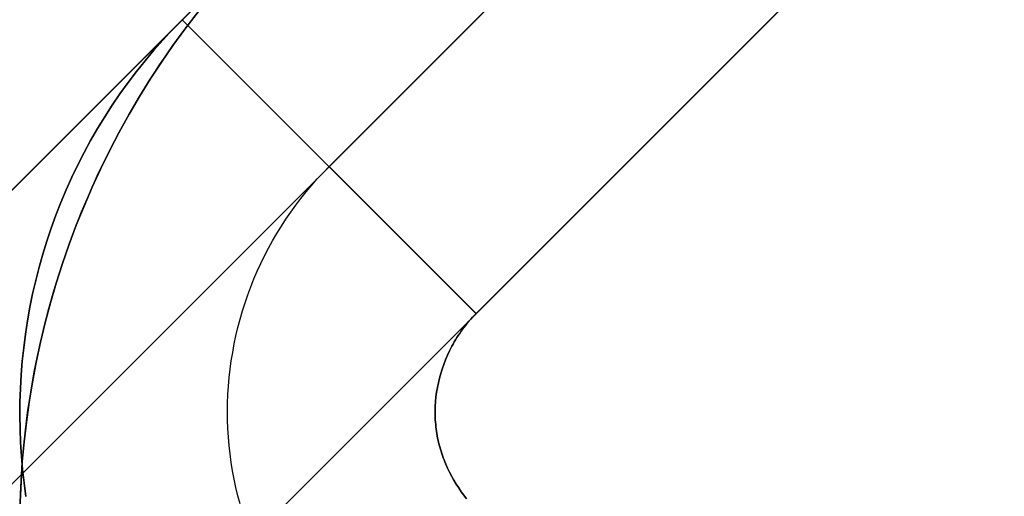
# Model space of a CAD drawing. Header units: millimetres. Extents: x -630 to 192, y -7 to 1615.
# Tile 142 of 249: x -619.11 to -615.56, y 1590.86 to 1592.58. Entities that reach past the tile are written whole.
import ezdxf

# ---------------------------------------------------------------- set-up
doc = ezdxf.new("R2010")
doc.units = ezdxf.units.MM
doc.header["$MEASUREMENT"] = 0
doc.layers.add('OVIDIO 160x80x72h', color=7, linetype='Continuous')

msp = doc.modelspace()

# ---------------------------------------------------------------- linework, layer by layer
at = {"layer": 'OVIDIO 160x80x72h'}
for points in [[(-596.959, 1614.1455), (-629.4852, 1581.6193)], [(-629.4852, 1581.6193), (-596.959, 1614.1455)], [(-596.4287, 1613.6152), (-628.9549, 1581.089)], [(-595.8983, 1613.0849), (-628.4246, 1580.5586)], [(-628.4246, 1580.5586), (-595.8983, 1613.0849)], [(-602.4391, 1608.6655), (-624.0052, 1587.0994)], [(-601.3784, 1607.6048), (-622.9445, 1586.0387)], [(-618.5251, 1592.5794), (-607.9191, 1603.1854)], [(-607.3888, 1602.6551), (-617.9948, 1592.0491)], [(-606.8585, 1602.1247), (-617.4644, 1591.5188)], [(-617.4644, 1591.5188), (-606.8585, 1602.1247)], [(-619.1108, 1590.7944), (-619.1088, 1590.8675), (-619.1051, 1590.9408), (-619.0995, 1591.0143), (-619.0921, 1591.0879), (-619.0828, 1591.1616), (-619.0717, 1591.2352), (-619.0588, 1591.3088), (-619.0439, 1591.3822), (-619.0272, 1591.4553), (-619.0086, 1591.5282), (-618.9882, 1591.6006), (-618.966, 1591.6727), (-618.9419, 1591.7442), (-618.916, 1591.8151), (-618.8883, 1591.8854), (-618.8588, 1591.9549), (-618.8277, 1592.0237), (-618.7948, 1592.0916), (-618.7603, 1592.1586), (-618.7241, 1592.2247), (-618.6863, 1592.2897), (-618.647, 1592.3536), (-618.6063, 1592.4164), (-618.564, 1592.478), (-618.5204, 1592.5383), (-618.4754, 1592.5974)], [(-618.4712, 1592.6029), (-618.5154, 1592.5451), (-618.5584, 1592.486), (-618.6, 1592.4258), (-618.6402, 1592.3644), (-618.679, 1592.3019), (-618.7163, 1592.2384), (-618.7521, 1592.1738), (-618.7864, 1592.1084), (-618.819, 1592.042), (-618.8501, 1591.9748), (-618.8794, 1591.9069), (-618.9071, 1591.8382), (-618.9331, 1591.7689), (-618.9573, 1591.6991), (-618.9798, 1591.6287), (-619.0005, 1591.5579), (-619.0195, 1591.4867), (-619.0366, 1591.4151), (-619.052, 1591.3434), (-619.0656, 1591.2714), (-619.0774, 1591.1994), (-619.0874, 1591.1273), (-619.0956, 1591.0552), (-619.1021, 1590.9832), (-619.1068, 1590.9113), (-619.1098, 1590.8396)], [(-619.1098, 1590.8396), (-619.1068, 1590.9113), (-619.1021, 1590.9832), (-619.0956, 1591.0552), (-619.0874, 1591.1273), (-619.0774, 1591.1994), (-619.0656, 1591.2714), (-619.052, 1591.3434), (-619.0366, 1591.4151), (-619.0195, 1591.4867), (-619.0005, 1591.5579), (-618.9798, 1591.6287), (-618.9573, 1591.6991), (-618.9331, 1591.7689), (-618.9071, 1591.8382), (-618.8794, 1591.9069), (-618.8501, 1591.9748), (-618.819, 1592.042), (-618.7864, 1592.1084), (-618.7521, 1592.1738), (-618.7163, 1592.2384), (-618.679, 1592.3019), (-618.6402, 1592.3644), (-618.6, 1592.4258), (-618.5584, 1592.486), (-618.5154, 1592.5451), (-618.4712, 1592.6029)], [(-618.5251, 1592.5794), (-617.4644, 1591.5188)], [(-617.4644, 1591.5188), (-618.5251, 1592.5794)], [(-618.5251, 1592.5794), (-617.4648, 1591.5191)]]:
    msp.add_lwpolyline(points, dxfattribs=at)
at = {"layer": 'OVIDIO 160x80x72h', "extrusion": (0, -1.52159e-08, 1)}
for points in [[(-619.1111, 1590.7218), (-619.1098, 1590.8396), (-619.1068, 1590.9113), (-619.1021, 1590.9832), (-619.0956, 1591.0552), (-619.0874, 1591.1273), (-619.0774, 1591.1994), (-619.0656, 1591.2714), (-619.052, 1591.3434), (-619.0366, 1591.4152), (-619.0195, 1591.4867), (-619.0005, 1591.5579), (-618.9798, 1591.6287), (-618.9573, 1591.6991), (-618.9331, 1591.769), (-618.9071, 1591.8382), (-618.8794, 1591.9069), (-618.85, 1591.9748), (-618.819, 1592.042), (-618.7864, 1592.1084), (-618.7521, 1592.1738), (-618.7163, 1592.2384), (-618.679, 1592.3019), (-618.6402, 1592.3644), (-618.6, 1592.4258), (-618.5584, 1592.486), (-618.5154, 1592.5451), (-618.4712, 1592.6029), (-618.4257, 1592.6594), (-618.379, 1592.7146), (-618.3312, 1592.7685), (-618.2823, 1592.821), (-618.2324, 1592.8721)], [(-618.2324, 1592.8721), (-618.2823, 1592.821), (-618.3312, 1592.7685), (-618.379, 1592.7146), (-618.4257, 1592.6594), (-618.4712, 1592.6029), (-618.5154, 1592.5451), (-618.5584, 1592.486), (-618.6, 1592.4258), (-618.6402, 1592.3644), (-618.679, 1592.3019), (-618.7163, 1592.2384), (-618.7521, 1592.1738), (-618.7864, 1592.1084), (-618.819, 1592.042), (-618.85, 1591.9748), (-618.8794, 1591.9069), (-618.9071, 1591.8382), (-618.9331, 1591.769), (-618.9573, 1591.6991), (-618.9798, 1591.6287), (-619.0005, 1591.5579), (-619.0195, 1591.4867), (-619.0366, 1591.4152), (-619.052, 1591.3434), (-619.0656, 1591.2714), (-619.0774, 1591.1994), (-619.0874, 1591.1273), (-619.0956, 1591.0552), (-619.1021, 1590.9832), (-619.1068, 1590.9113), (-619.1098, 1590.8396), (-619.1111, 1590.7682), (-619.1111, 1590.7218)]]:
    msp.add_lwpolyline(points, dxfattribs=at)
at = {"layer": 'OVIDIO 160x80x72h', "extrusion": (0.999884, -0.000231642, -0.015217)}
for points in [[(1592.4361, 710.365), (1581.4734, -9.7184)], [(1581.4734, -9.7184), (1592.4361, 710.365)], [(1580.413, -9.7022), (1591.3757, 710.3812)], [(1591.3757, 710.3812), (1580.413, -9.7022)]]:
    msp.add_lwpolyline(points, dxfattribs=at)
at = {"layer": 'OVIDIO 160x80x72h', "extrusion": (0.00761, -0.003153, 0.999966)}
msp.add_lwpolyline([(-624.4188, 1594.1773), (-623.0334, 1593.6034)], dxfattribs=at)
at = {"layer": 'OVIDIO 160x80x72h', "extrusion": (-0.000231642, 0.999884, -0.015217)}
for points in [[(618.7423, 744.005), (629.7051, 23.9148)], [(617.2424, 743.988), (628.2053, 23.891)]]:
    msp.add_lwpolyline(points, dxfattribs=at)
at = {"layer": 'OVIDIO 160x80x72h', "extrusion": (0.000134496, 1, -2.04719e-06)}
msp.add_lwpolyline([(619.3252, 719.8694), (617.8258, 719.8466)], dxfattribs=at)
at = {"layer": 'OVIDIO 160x80x72h', "extrusion": (0.018372, 0.007608, 0.999802)}
msp.add_lwpolyline([(1706.2066, -22.2856), (1706.2066, -23.7853)], dxfattribs=at)
at = {"layer": 'OVIDIO 160x80x72h'}
for points in [[(-619.0888, 1590.859, 719.8646), (-619.0955, 1590.9073, 719.8649), (-619.101, 1590.9557, 719.8651), (-619.1053, 1591.0043, 719.8654), (-619.1084, 1591.0529, 719.8657), (-619.1103, 1591.1017, 719.866), (-619.1111, 1591.1506, 719.8662), (-619.1106, 1591.1995, 719.8664), (-619.109, 1591.2485, 719.8665), (-619.1062, 1591.2975, 719.8666), (-619.1022, 1591.3464, 719.8667), (-619.0971, 1591.3953, 719.8667), (-619.0908, 1591.4441, 719.8667), (-619.0833, 1591.4928, 719.8667), (-619.0746, 1591.5413, 719.8667), (-619.0648, 1591.5897, 719.8666), (-619.0538, 1591.6378, 719.8666), (-619.0416, 1591.6857, 719.8665), (-619.0282, 1591.7333, 719.8664), (-619.0137, 1591.7805, 719.8664), (-618.998, 1591.8275, 719.8663), (-618.9811, 1591.874, 719.8662), (-618.963, 1591.9201, 719.8662), (-618.9438, 1591.9658, 719.8661), (-618.9234, 1592.011, 719.8661), (-618.9018, 1592.0557, 719.8661), (-618.8792, 1592.0999, 719.866), (-618.8554, 1592.1435, 719.866), (-618.8305, 1592.1866, 719.866), (-618.8045, 1592.229, 719.866), (-618.7775, 1592.2708, 719.8661), (-618.7495, 1592.312, 719.8661), (-618.7204, 1592.3524, 719.8661), (-618.6903, 1592.3922, 719.8661), (-618.6592, 1592.4312, 719.8661), (-618.6271, 1592.4695, 719.8661), (-618.594, 1592.507, 719.8661), (-618.56, 1592.5436, 719.8662), (-618.5251, 1592.5794, 719.8662)], [(-618.5251, 1592.5794, 719.8662), (-618.56, 1592.5436, 719.8662), (-618.594, 1592.507, 719.8661), (-618.6271, 1592.4695, 719.8661), (-618.6592, 1592.4312, 719.8661), (-618.6903, 1592.3922, 719.8661), (-618.7204, 1592.3524, 719.8661), (-618.7495, 1592.312, 719.8661), (-618.7775, 1592.2708, 719.8661), (-618.8045, 1592.229, 719.866), (-618.8305, 1592.1866, 719.866), (-618.8554, 1592.1435, 719.866), (-618.8792, 1592.0999, 719.866), (-618.9018, 1592.0557, 719.8661), (-618.9234, 1592.011, 719.8661), (-618.9438, 1591.9658, 719.8661), (-618.963, 1591.9201, 719.8662), (-618.9811, 1591.874, 719.8662), (-618.998, 1591.8275, 719.8663), (-619.0137, 1591.7805, 719.8664), (-619.0282, 1591.7333, 719.8664), (-619.0416, 1591.6857, 719.8665), (-619.0538, 1591.6378, 719.8666), (-619.0648, 1591.5897, 719.8666), (-619.0746, 1591.5413, 719.8667), (-619.0833, 1591.4928, 719.8667), (-619.0908, 1591.4441, 719.8667), (-619.0971, 1591.3953, 719.8667), (-619.1022, 1591.3464, 719.8667), (-619.1062, 1591.2975, 719.8666), (-619.109, 1591.2485, 719.8665), (-619.1106, 1591.1995, 719.8664), (-619.1111, 1591.1506, 719.8662), (-619.1103, 1591.1017, 719.866), (-619.1084, 1591.0529, 719.8657), (-619.1053, 1591.0043, 719.8654), (-619.101, 1590.9557, 719.8651), (-619.0955, 1590.9073, 719.8649), (-619.0888, 1590.859, 719.8646)], [(-618.3161, 1590.8315, 719.8521), (-618.3239, 1590.8612, 719.8523), (-618.3309, 1590.891, 719.8525), (-618.3373, 1590.921, 719.8527), (-618.3429, 1590.9512, 719.853), (-618.3478, 1590.9815, 719.8532), (-618.3519, 1591.0119, 719.8534), (-618.3553, 1591.0424, 719.8537), (-618.3579, 1591.073, 719.8539), (-618.3598, 1591.1036, 719.8542), (-618.361, 1591.1343, 719.8545), (-618.3613, 1591.165, 719.8547), (-618.3609, 1591.1957, 719.855), (-618.3598, 1591.2263, 719.8553), (-618.3579, 1591.257, 719.8556), (-618.3552, 1591.2875, 719.8559), (-618.3518, 1591.318, 719.8562), (-618.3477, 1591.3484, 719.8565), (-618.3428, 1591.3787, 719.8569), (-618.3372, 1591.4089, 719.8572), (-618.3308, 1591.4389, 719.8575), (-618.3237, 1591.4688, 719.8579), (-618.3159, 1591.4985, 719.8582), (-618.3073, 1591.528, 719.8586), (-618.2981, 1591.5572, 719.8589), (-618.2881, 1591.5862, 719.8593), (-618.2774, 1591.615, 719.8596), (-618.266, 1591.6435, 719.86), (-618.2539, 1591.6717, 719.8604), (-618.2411, 1591.6996, 719.8607), (-618.2276, 1591.7272, 719.8611), (-618.2135, 1591.7544, 719.8615), (-618.1987, 1591.7813, 719.8619), (-618.1832, 1591.8078, 719.8622), (-618.1671, 1591.834, 719.8626), (-618.1503, 1591.8597, 719.863), (-618.133, 1591.885, 719.8634), (-618.115, 1591.9099, 719.8638), (-618.0964, 1591.9343, 719.8642), (-618.0772, 1591.9583, 719.8646), (-618.0575, 1591.9818, 719.865), (-618.0372, 1592.0048, 719.8654), (-618.0163, 1592.0272, 719.8658), (-617.9948, 1592.0492, 719.8662)], [(-617.4644, 1591.5188, 719.8662), (-617.471, 1591.5121, 719.8656), (-617.4774, 1591.5053, 719.865), (-617.4837, 1591.4984, 719.8644), (-617.4898, 1591.4914, 719.8638), (-617.4958, 1591.4842, 719.8633), (-617.5016, 1591.477, 719.8627), (-617.5073, 1591.4697, 719.8622), (-617.5128, 1591.4624, 719.8616), (-617.5182, 1591.4549, 719.8611), (-617.5234, 1591.4473, 719.8606), (-617.5285, 1591.4397, 719.8601), (-617.5334, 1591.432, 719.8596), (-617.5382, 1591.4243, 719.859), (-617.5428, 1591.4164, 719.8585), (-617.5473, 1591.4086, 719.858), (-617.5516, 1591.4006, 719.8575), (-617.5598, 1591.3845, 719.8565), (-617.5674, 1591.3683, 719.8554), (-617.5744, 1591.3519, 719.8544), (-617.5808, 1591.3353, 719.8533), (-617.5866, 1591.3186, 719.8522), (-617.5918, 1591.3019, 719.8511), (-617.5964, 1591.2851, 719.8499), (-617.6004, 1591.2683, 719.8487), (-617.6038, 1591.2515, 719.8474), (-617.6066, 1591.2346, 719.8461), (-617.6089, 1591.2179, 719.8447), (-617.6105, 1591.2011, 719.8434), (-617.6116, 1591.1844, 719.8421), (-617.612, 1591.1677, 719.8409), (-617.6121, 1591.1594, 719.8403), (-617.6119, 1591.1511, 719.8398), (-617.6117, 1591.1428, 719.8392), (-617.6113, 1591.1346, 719.8387), (-617.6107, 1591.1264, 719.8383), (-617.61, 1591.1182, 719.8378), (-617.6092, 1591.11, 719.8374), (-617.6082, 1591.1018, 719.8371), (-617.6071, 1591.0937, 719.8368), (-617.6058, 1591.0856, 719.8365), (-617.6044, 1591.0775, 719.8363), (-617.6029, 1591.0694, 719.8362), (-617.6012, 1591.0614, 719.8361), (-617.5994, 1591.0534, 719.836), (-617.5975, 1591.0455, 719.836), (-617.5954, 1591.0375, 719.8361), (-617.5931, 1591.0297, 719.8363), (-617.5908, 1591.0218, 719.8365), (-617.5883, 1591.014, 719.8368), (-617.5856, 1591.0062, 719.8372), (-617.5828, 1590.9985, 719.8376), (-617.5799, 1590.9908, 719.8381), (-617.5769, 1590.9832, 719.8387), (-617.5737, 1590.9756, 719.8394), (-617.567, 1590.9606, 719.8409), (-617.5598, 1590.9458, 719.8425), (-617.5522, 1590.9312, 719.8443), (-617.5441, 1590.9169, 719.8462), (-617.5357, 1590.9029, 719.8481), (-617.5268, 1590.8892, 719.85), (-617.5176, 1590.8758, 719.8519), (-617.5081, 1590.8627, 719.8537), (-617.4983, 1590.85, 719.8553)], [(-617.4983, 1590.85, 719.8553), (-617.5081, 1590.8627, 719.8537), (-617.5176, 1590.8758, 719.8519), (-617.5268, 1590.8892, 719.85), (-617.5357, 1590.9029, 719.8481), (-617.5441, 1590.9169, 719.8462), (-617.5522, 1590.9312, 719.8443), (-617.5598, 1590.9458, 719.8425), (-617.567, 1590.9606, 719.8409), (-617.5737, 1590.9756, 719.8394), (-617.5769, 1590.9832, 719.8387), (-617.5799, 1590.9908, 719.8381), (-617.5828, 1590.9985, 719.8376), (-617.5856, 1591.0062, 719.8372), (-617.5883, 1591.014, 719.8368), (-617.5908, 1591.0218, 719.8365), (-617.5931, 1591.0297, 719.8363), (-617.5954, 1591.0375, 719.8361), (-617.5975, 1591.0455, 719.836), (-617.5994, 1591.0534, 719.836), (-617.6012, 1591.0614, 719.8361), (-617.6029, 1591.0694, 719.8362), (-617.6044, 1591.0775, 719.8363), (-617.6058, 1591.0856, 719.8365), (-617.6071, 1591.0937, 719.8368), (-617.6082, 1591.1018, 719.8371), (-617.6092, 1591.11, 719.8374), (-617.61, 1591.1182, 719.8378), (-617.6107, 1591.1264, 719.8383), (-617.6113, 1591.1346, 719.8387), (-617.6117, 1591.1428, 719.8392), (-617.6119, 1591.1511, 719.8398), (-617.6121, 1591.1594, 719.8403), (-617.612, 1591.1677, 719.8409), (-617.6116, 1591.1844, 719.8421), (-617.6105, 1591.2011, 719.8434), (-617.6089, 1591.2179, 719.8447), (-617.6066, 1591.2346, 719.8461), (-617.6038, 1591.2515, 719.8474), (-617.6004, 1591.2683, 719.8487), (-617.5964, 1591.2851, 719.8499), (-617.5918, 1591.3019, 719.8511), (-617.5866, 1591.3186, 719.8522), (-617.5808, 1591.3353, 719.8533), (-617.5744, 1591.3519, 719.8544), (-617.5674, 1591.3683, 719.8554), (-617.5598, 1591.3845, 719.8565), (-617.5516, 1591.4006, 719.8575), (-617.5473, 1591.4086, 719.858), (-617.5428, 1591.4164, 719.8585), (-617.5382, 1591.4243, 719.859), (-617.5334, 1591.432, 719.8596), (-617.5285, 1591.4397, 719.8601), (-617.5234, 1591.4473, 719.8606), (-617.5182, 1591.4549, 719.8611), (-617.5128, 1591.4624, 719.8616), (-617.5073, 1591.4697, 719.8622), (-617.5016, 1591.477, 719.8627), (-617.4958, 1591.4842, 719.8633), (-617.4898, 1591.4914, 719.8638), (-617.4837, 1591.4984, 719.8644), (-617.4774, 1591.5053, 719.865), (-617.471, 1591.5121, 719.8656), (-617.4644, 1591.5188, 719.8662)]]:
    msp.add_polyline3d(points, dxfattribs=at)

doc.saveas('drawing.dxf')
